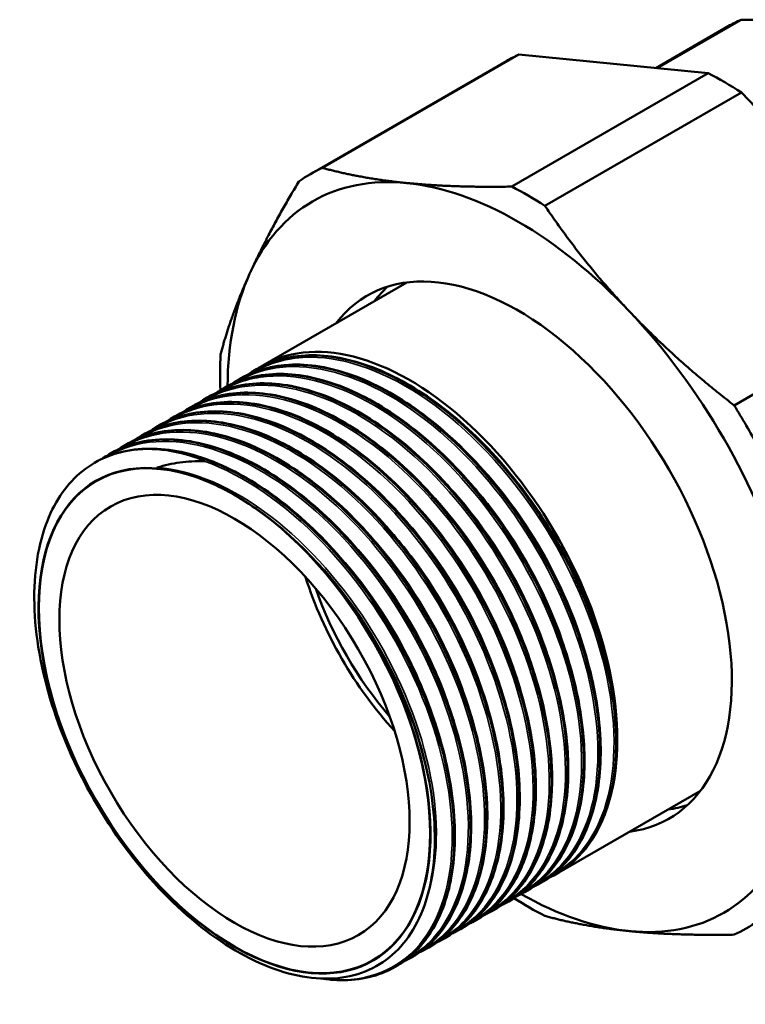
# Model space of a CAD drawing. Header units: millimetres. Extents: x 0 to 835, y -69 to 420.
# Tile 15 of 30: x 161 to 234, y 92 to 192. Entities that reach past the tile are written whole.
import ezdxf

# ---------------------------------------------------------------- set-up
doc = ezdxf.new("R2010")
doc.units = ezdxf.units.MM
doc.layers.add('Видимые тонкие (ГОСТ)', color=7, linetype='Continuous', lineweight=35)
doc.layers.add('Видимый контур (ГОСТ)', color=7, linetype='Continuous', lineweight=50)

msp = doc.modelspace()

# ---------------------------------------------------------------- linework, layer by layer
at = {"layer": 'Видимые тонкие (ГОСТ)'}
for points, knots in [([(184.4476, 155.9456), (186.1266, 156.9498), (188.0866, 157.4739), (190.2291, 157.4702), (193.8548, 157.4639), (197.9906, 155.9465), (201.9984, 153.1594), (206.187, 150.2465), (210.2191, 145.9552), (213.4188, 141.0194), (216.4852, 136.289), (218.7774, 130.9859), (219.944, 125.9454), (221.1075, 120.9184), (221.1476, 116.1704), (220.066, 112.4455), (219.1013, 109.1232), (217.2472, 106.6253), (214.7526, 105.2525)], [65.1783209, 65.1783209, 65.1783209, 65.1783209, 65.5165833, 65.5165833, 65.5165833, 66.0890139, 66.0890139, 66.0890139, 66.6872631, 66.6872631, 66.6872631, 67.2606136, 67.2606136, 67.2606136, 67.8324103, 67.8324103, 67.8324103, 68.342419, 68.342419, 68.342419, 68.342419]), ([(182.8135, 155.0017), (184.2647, 155.8716), (185.9257, 156.3828), (187.7355, 156.4998), (191.3294, 156.7323), (195.4979, 155.408), (199.5796, 152.7444), (203.6179, 150.1091), (207.5567, 146.1732), (210.7842, 141.5606), (214.0085, 136.9523), (216.5115, 131.6852), (217.9077, 126.5911), (219.3027, 121.5015), (219.5883, 116.6028), (218.7273, 112.6677), (217.875, 108.7719), (215.9022, 105.8342), (213.1214, 104.3092)], [58.8951356, 58.8951356, 58.8951356, 58.8951356, 59.1876545, 59.1876545, 59.1876545, 59.7685518, 59.7685518, 59.7685518, 60.3432792, 60.3432792, 60.3432792, 60.9174588, 60.9174588, 60.9174588, 61.4911296, 61.4911296, 61.4911296, 62.0590624, 62.0590624, 62.0590624, 62.0590624]), ([(181.1792, 154.058), (182.544, 154.8768), (184.0942, 155.3784), (185.7804, 155.5313), (189.2969, 155.8503), (193.392, 154.6522), (197.4307, 152.1293), (201.4677, 149.6076), (205.4343, 145.7714), (208.7163, 141.2267), (211.997, 136.6839), (214.5822, 131.4495), (216.0748, 126.348), (217.5669, 121.2485), (217.962, 116.3), (217.2062, 112.2815), (216.4508, 108.2646), (214.5481, 105.1914), (211.8036, 103.5471), (211.6992, 103.4846), (211.5937, 103.4241), (211.4869, 103.3657)], [52.6119503, 52.6119503, 52.6119503, 52.6119503, 52.8871093, 52.8871093, 52.8871093, 53.4609819, 53.4609819, 53.4609819, 54.0346067, 54.0346067, 54.0346067, 54.6079935, 54.6079935, 54.6079935, 55.1811516, 55.1811516, 55.1811516, 55.7540908, 55.7540908, 55.7540908, 55.775881, 55.775881, 55.775881, 55.775881]), ([(179.5446, 153.1151), (180.6712, 153.7927), (181.9247, 154.2533), (183.2784, 154.4771), (186.6858, 155.0404), (190.7161, 154.1012), (194.7484, 151.8106), (198.7801, 149.5203), (202.7998, 145.8871), (206.1882, 141.4821), (209.5761, 137.0778), (212.3212, 131.9175), (214.0032, 126.8104), (215.6849, 121.704), (216.2982, 116.6687), (215.7551, 112.4939), (215.212, 108.3197), (213.515, 105.0205), (210.9362, 103.115), (210.59, 102.8592), (210.2281, 102.6287), (209.8517, 102.4237)], [46.328765, 46.328765, 46.328765, 46.328765, 46.5560672, 46.5560672, 46.5560672, 47.1282101, 47.1282101, 47.1282101, 47.7002663, 47.7002663, 47.7002663, 48.272238, 48.272238, 48.272238, 48.8441277, 48.8441277, 48.8441277, 49.4159376, 49.4159376, 49.4159376, 49.4927003, 49.4927003, 49.4927003, 49.4927003]), ([(176.2752, 151.2291), (177.1659, 151.7658), (178.1363, 152.1662), (179.174, 152.4194), (182.4903, 153.2284), (186.4819, 152.5302), (190.5286, 150.4392), (194.5744, 148.3486), (198.6609, 144.8735), (202.1535, 140.5648), (205.6452, 136.2571), (208.531, 131.1317), (210.3651, 125.9987), (212.1987, 120.8669), (212.9748, 115.746), (212.5791, 111.4449), (212.1836, 107.1448), (210.6185, 103.6797), (208.1375, 101.5981), (207.6521, 101.1909), (207.1319, 100.8369), (206.5811, 100.537)], [33.7623943, 33.7623943, 33.7623943, 33.7623943, 33.9422011, 33.9422011, 33.9422011, 34.5168514, 34.5168514, 34.5168514, 35.0913625, 35.0913625, 35.0913625, 35.6657368, 35.6657368, 35.6657368, 36.2399768, 36.2399768, 36.2399768, 36.8140849, 36.8140849, 36.8140849, 36.9264099, 36.9264099, 36.9264099, 36.9264099]), ([(177.91, 152.1718), (178.9533, 152.7997), (180.1054, 153.2413), (181.3457, 153.4801), (184.7232, 154.1304), (188.7427, 153.275), (192.7826, 151.0523), (196.8217, 148.83), (200.8671, 145.2489), (204.2933, 140.8741), (207.7188, 136.5001), (210.5134, 131.3484), (212.2476, 126.2294), (213.9815, 121.1113), (214.6494, 116.0443), (214.1547, 111.8253), (213.66, 107.607), (212.005, 104.2515), (209.4563, 102.288), (209.0632, 101.9851), (208.6491, 101.7156), (208.216, 101.4797)], [40.0455797, 40.0455797, 40.0455797, 40.0455797, 40.2560987, 40.2560987, 40.2560987, 40.8293509, 40.8293509, 40.8293509, 41.4024905, 41.4024905, 41.4024905, 41.9755198, 41.9755198, 41.9755198, 42.5484411, 42.5484411, 42.5484411, 43.1212569, 43.1212569, 43.1212569, 43.2095952, 43.2095952, 43.2095952, 43.2095952]), ([(174.6395, 150.2875), (175.2563, 150.6594), (175.9115, 150.9655), (176.6014, 151.2017), (179.7701, 152.2864), (183.6595, 151.8929), (187.6709, 150.0871), (191.682, 148.2813), (195.8013, 145.0699), (199.3944, 140.9577), (202.9872, 136.8459), (206.0414, 131.848), (208.0887, 126.7476), (210.1358, 121.6475), (211.1692, 116.4628), (211.0356, 112.006), (210.9019, 107.5494), (209.602, 103.8364), (207.3461, 101.4498), (206.6348, 100.6973), (205.8291, 100.0779), (204.9451, 99.5965)], [27.479209, 27.479209, 27.479209, 27.479209, 27.6037371, 27.6037371, 27.6037371, 28.1756594, 28.1756594, 28.1756594, 28.747541, 28.747541, 28.747541, 29.3193826, 29.3193826, 29.3193826, 29.8911847, 29.8911847, 29.8911847, 30.462948, 30.462948, 30.462948, 30.6432246, 30.6432246, 30.6432246, 30.6432246]), ([(173.0049, 149.3443), (173.5681, 149.6839), (174.1634, 149.9685), (174.7881, 150.195), (177.9326, 151.335), (181.8088, 150.9976), (185.8194, 149.2399), (189.8296, 147.4823), (193.9602, 144.3111), (197.574, 140.2257), (201.1874, 136.1406), (204.2716, 131.1561), (206.3528, 126.0546), (208.4338, 120.9536), (209.5049, 115.7537), (209.4066, 111.2711), (209.3083, 106.7888), (208.0412, 103.0395), (205.811, 100.6128), (205.0755, 99.8125), (204.236, 99.1569), (203.3108, 98.6525)], [21.1960237, 21.1960237, 21.1960237, 21.1960237, 21.3097432, 21.3097432, 21.3097432, 21.882151, 21.882151, 21.882151, 22.4545117, 22.4545117, 22.4545117, 23.026826, 23.026826, 23.026826, 23.5990943, 23.5990943, 23.5990943, 24.1713174, 24.1713174, 24.1713174, 24.3600393, 24.3600393, 24.3600393, 24.3600393]), ([(171.3701, 148.4012), (171.8512, 148.6913), (172.3559, 148.9412), (172.8824, 149.1488), (175.9878, 150.373), (179.8416, 150.1224), (183.8486, 148.4406), (187.8552, 146.7589), (192.0011, 143.6524), (195.6455, 139.6113), (199.2895, 135.5707), (202.4194, 130.6101), (204.5536, 125.5099), (206.6875, 120.4101), (207.8185, 115.1888), (207.7774, 110.6669), (207.7363, 106.1454), (206.5237, 102.3391), (204.337, 99.8477), (203.5635, 98.9666), (202.6692, 98.251), (201.6761, 97.7092)], [14.9128384, 14.9128384, 14.9128384, 14.9128384, 15.0099834, 15.0099834, 15.0099834, 15.5829477, 15.5829477, 15.5829477, 16.1558585, 16.1558585, 16.1558585, 16.7287163, 16.7287163, 16.7287163, 17.3015217, 17.3015217, 17.3015217, 17.8742754, 17.8742754, 17.8742754, 18.076854, 18.076854, 18.076854, 18.076854]), ([(169.7248, 147.4522), (170.0946, 147.6756), (170.4785, 147.8752), (170.8756, 148.0499), (173.9243, 149.3911), (177.7437, 149.2625), (181.7429, 147.6886), (185.7416, 146.1149), (189.9062, 143.102), (193.5914, 139.1266), (197.2764, 135.1517), (200.4692, 130.2286), (202.6776, 125.1335), (204.8857, 120.039), (206.1017, 114.7905), (206.143, 110.215), (206.1843, 105.64), (205.0511, 101.7541), (202.9287, 99.1705), (202.105, 98.1677), (201.1334, 97.3626), (200.0428, 96.7669)], [8.6289584, 8.6289584, 8.6289584, 8.6289584, 8.703672, 8.703672, 8.703672, 9.2772646, 9.2772646, 9.2772646, 9.850797, 9.850797, 9.850797, 10.42427, 10.42427, 10.42427, 10.9976841, 10.9976841, 10.9976841, 11.5710399, 11.5710399, 11.5710399, 11.7935713, 11.7935713, 11.7935713, 11.7935713]), ([(206.0327, 147.7808), (208.3332, 145.5104), (210.4806, 142.8536), (212.3287, 139.9729), (214.9658, 135.8622), (216.9847, 131.3094), (218.1377, 126.9163)], [66.33009126, 66.33009126, 66.33009126, 66.33009126, 66.69638971, 66.69638971, 66.69638971, 67.21909424, 67.21909424, 67.21909424, 67.21909424]), ([(174.7407, 146.335), (178.3271, 146.0755), (182.3606, 144.3342), (186.1994, 141.3963), (190.0377, 138.4588), (193.6671, 134.3363), (196.5109, 129.6975), (199.3545, 125.0592), (201.4023, 119.9224), (202.3325, 115.119), (203.1907, 110.6879), (203.0951, 106.5559), (202.0762, 103.2899)], [2.7360817, 2.7360817, 2.7360817, 2.7360817, 3.318006, 3.318006, 3.318006, 3.89986, 3.89986, 3.89986, 4.4816442, 4.4816442, 4.4816442, 5.0183476, 5.0183476, 5.0183476, 5.0183476]), ([(179.4872, 146.9786), (183.4716, 145.5498), (187.6567, 142.6644), (191.393, 138.7804), (195.1288, 134.8968), (198.4026, 130.0287), (200.7082, 124.9453), (203.0134, 119.8625), (204.3425, 114.5826), (204.4946, 109.9392), (204.6467, 105.2964), (203.6216, 101.3066), (201.5881, 98.6007), (199.5548, 95.8952), (196.5209, 94.483), (192.9702, 94.5904), (192.5395, 94.6034), (192.1014, 94.6388), (191.657, 94.6961)], [2.9643083, 2.9643083, 2.9643083, 2.9643083, 3.538535, 3.538535, 3.538535, 4.1126956, 4.1126956, 4.1126956, 4.6867906, 4.6867906, 4.6867906, 5.2608207, 5.2608207, 5.2608207, 5.8347865, 5.8347865, 5.8347865, 5.9044082, 5.9044082, 5.9044082, 5.9044082]), ([(204.3988, 146.8365), (205.8723, 145.3854), (207.2832, 143.7763), (208.5909, 142.047), (211.822, 137.7743), (214.4121, 132.7835), (215.9553, 127.8768), (216.1556, 127.24), (216.3381, 126.6049), (216.5027, 125.9733)], [60.04690595, 60.04690595, 60.04690595, 60.04690595, 60.28138728, 60.28138728, 60.28138728, 60.86072188, 60.86072188, 60.86072188, 60.93590893, 60.93590893, 60.93590893, 60.93590893]), ([(202.7654, 145.8949), (203.5909, 145.0829), (204.3966, 144.2206), (205.1751, 143.3141), (208.6237, 139.2985), (211.5268, 134.4293), (213.4251, 129.4952), (213.9989, 128.0037), (214.4803, 126.508), (214.8655, 125.0303)], [53.76372065, 53.76372065, 53.76372065, 53.76372065, 53.89506499, 53.89506499, 53.89506499, 54.47685428, 54.47685428, 54.47685428, 54.65272362, 54.65272362, 54.65272362, 54.65272362]), ([(201.1316, 144.9541), (201.2376, 144.8497), (201.3432, 144.7444), (201.4485, 144.6383), (205.0679, 140.9916), (208.2643, 136.3651), (210.5343, 131.5036), (211.6794, 129.0515), (212.5866, 126.5441), (213.2297, 124.0865)], [47.48053534, 47.48053534, 47.48053534, 47.48053534, 47.49740114, 47.49740114, 47.49740114, 48.07712175, 48.07712175, 48.07712175, 48.36953832, 48.36953832, 48.36953832, 48.36953832]), ([(182.4786, 143.5936), (186.3652, 141.4207), (190.2479, 137.9246), (193.5078, 133.6744), (196.7673, 129.4248), (199.3922, 124.4376), (200.9668, 119.5224), (201.6831, 117.2866), (202.1809, 115.0695), (202.453, 112.945)], [3.1387315, 3.1387315, 3.1387315, 3.1387315, 3.7212776, 3.7212776, 3.7212776, 4.303753, 4.303753, 4.303753, 4.5687159, 4.5687159, 4.5687159, 4.5687159]), ([(199.4965, 144.0095), (202.6178, 140.9273), (205.4504, 137.1218), (207.6538, 133.0381), (209.3905, 129.8193), (210.732, 126.4358), (211.5966, 123.1422)], [41.19735003, 41.19735003, 41.19735003, 41.19735003, 41.69449678, 41.69449678, 41.69449678, 42.08635301, 42.08635301, 42.08635301, 42.08635301]), ([(197.8608, 143.0631), (200.2664, 140.6883), (202.5044, 137.8904), (204.4087, 134.8577), (206.9237, 130.8522), (208.8487, 126.4503), (209.9653, 122.1982)], [34.91416472, 34.91416472, 34.91416472, 34.91416472, 35.29723988, 35.29723988, 35.29723988, 35.8031677, 35.8031677, 35.8031677, 35.8031677]), ([(196.2268, 142.1184), (197.6779, 140.6895), (199.0682, 139.1073), (200.359, 137.4078), (203.5979, 133.1436), (206.1991, 128.1566), (207.7549, 123.2485), (207.9663, 122.5816), (208.1583, 121.9165), (208.3307, 121.2551)], [28.63097942, 28.63097942, 28.63097942, 28.63097942, 28.86188622, 28.86188622, 28.86188622, 29.44126056, 29.44126056, 29.44126056, 29.51998239, 29.51998239, 29.51998239, 29.51998239]), ([(194.5933, 141.1767), (195.4606, 140.3234), (196.306, 139.4149), (197.1211, 138.458), (200.5463, 134.4366), (203.4232, 129.5752), (205.2993, 124.6565), (205.8529, 123.2049), (206.3188, 121.75), (206.6936, 120.3122)], [22.34779411, 22.34779411, 22.34779411, 22.34779411, 22.48578605, 22.48578605, 22.48578605, 23.06566861, 23.06566861, 23.06566861, 23.23679709, 23.23679709, 23.23679709, 23.23679709]), ([(192.9595, 140.2357), (193.2049, 139.9941), (193.4485, 139.748), (193.6901, 139.4975), (197.2822, 135.7734), (200.4267, 131.0917), (202.6273, 126.2078), (203.649, 123.9404), (204.4655, 121.6334), (205.0576, 119.3685)], [16.0646088, 16.0646088, 16.0646088, 16.0646088, 16.10365264, 16.10365264, 16.10365264, 16.68411733, 16.68411733, 16.68411733, 16.95361178, 16.95361178, 16.95361178, 16.95361178]), ([(191.3638, 139.2531), (194.5779, 136.0711), (197.4823, 132.121), (199.7085, 127.8947), (201.3375, 124.8021), (202.5994, 121.5692), (203.4257, 118.4185)], [9.78350137, 9.78350137, 9.78350137, 9.78350137, 10.29578977, 10.29578977, 10.29578977, 10.67065349, 10.67065349, 10.67065349, 10.67065349])]:
    msp.add_open_spline(points, degree=3, knots=knots, dxfattribs=at)
at = {"layer": 'Видимый контур (ГОСТ)'}
for p, q in [((233.672, 191.5681), (225.2053, 186.6799)), ((232.3736, 190.92), (225.0552, 186.6947)), ((191.4127, 176.608), (211.2517, 188.0621)), ((230.3539, 186.1699), (211.2517, 188.0621)), ((190.1936, 175.9782), (210.0326, 187.4323)), ((210.5149, 174.7158), (230.3539, 186.1699)), ((213.8723, 172.7774), (233.7114, 184.2315)), ((252.8136, 164.0663), (233.7114, 184.2315)), ((185.3878, 156.6336), (199.9232, 165.0256)), ((232.9745, 152.6123), (252.8136, 164.0663)), ((184.6747, 156.2219), (184.661, 156.214)), ((183.0403, 155.2783), (183.0266, 155.2704)), ((181.4059, 154.3347), (181.3922, 154.3267)), ((179.7715, 153.391), (179.7578, 153.3831)), ((178.1371, 152.4474), (178.1234, 152.4395)), ((176.5027, 151.5038), (176.489, 151.4959)), ((174.8683, 150.5602), (174.8546, 150.5522)), ((173.2339, 149.6165), (173.2202, 149.6086)), ((171.5995, 148.6729), (171.5858, 148.665)), ((169.9651, 147.7293), (169.9514, 147.7214)), ((215.0378, 105.2783), (229.5732, 113.6703)), ((213.5075, 104.3948), (213.4938, 104.3869)), ((210.2387, 102.5076), (210.225, 102.4996)), ((211.8731, 103.4512), (211.8594, 103.4432)), ((208.6043, 101.5639), (208.5906, 101.556)), ((206.9699, 100.6203), (206.9562, 100.6124)), ((205.3355, 99.6767), (205.3218, 99.6687)), ((203.7011, 98.7331), (203.6874, 98.7251)), ((202.0667, 97.7894), (202.053, 97.7815)), ((200.4323, 96.8458), (200.4186, 96.8379)), ((198.7979, 95.9022), (198.7842, 95.8942))]:
    msp.add_line(p, q, dxfattribs=at)
for centre, major_axis, start_param, end_param in [((250.2986, 159.873), (-17.925, 31.047), 6.2131438, 6.2831853), ((232.0326, 149.3271), (-22, 38.1051), 6.229203, 6.2831853), ((232.0326, 149.3271), (-22, 38.1051), 5.4438049, 5.5517694), ((212.1936, 137.8731), (-22, 38.1051), 6.229203, 6.3371676), ((211.173, 137.2838), (-20.75, 35.9401), 5.8904862, 6.6758844), ((211.173, 137.2838), (-20.75, 35.9401), 5.1050881, 5.8904862), ((212.1936, 137.8731), (22, -38.1051), 2.3022122, 2.4101768), ((211.173, 137.2838), (15.25, -26.4138), 6.0465452, 9.6614181), ((211.173, 137.2838), (20.75, -35.9401), 3.5342917, 3.9169319), ((215.0621, 139.5292), (-15.25, 26.4138), 0.1278591, 0.2366401), ((211.173, 137.2838), (-20.75, 35.9401), 4.3196899, 5.1050881), ((200.2128, 130.956), (-14.825, 25.6777), 3.0895038, 6.3070287), ((212.1936, 137.8731), (-22, 38.1051), 0.7314159, 0.8315287), ((212.1936, 137.8731), (22, -38.1051), 1.5168141, 1.6247786), ((182.5352, 120.7498), (-13.989, 24.2297), 5.8419763, 11.4425055), ((183.2177, 121.1438), (-14.825, 25.6777), 5.9919015, 6.0446908), ((205.8697, 134.222), (-12.5, 21.6506), 1.203721, 1.9378717), ((205.8697, 134.222), (-12, 20.7846), 1.2545128, 1.8870798), ((215.0621, 139.5292), (15.25, -26.4138), 6.0465452, 6.1553262), ((200.2128, 130.956), (14.825, -25.6777), 0.3474528, 0.400242), ((211.173, 137.2838), (20.75, -35.9401), 5.8904862, 6.6758844), ((212.1936, 137.8731), (-22, 38.1051), 2.3096487, 2.4101768), ((211.173, 137.2838), (20.75, -35.9401), 5.5078811, 5.8904862), ((212.1936, 137.8731), (22, -38.1051), 6.229203, 6.3371676)]:
    msp.add_ellipse(centre, major_axis=major_axis, ratio=0.5773503, start_param=start_param, end_param=end_param, dxfattribs=at)
for major_axis in [(-13.9689, 24.1949), (13.9689, -24.1949), (-12.5, 21.6506)]:
    msp.add_ellipse((182.5352, 120.7498), major_axis=major_axis, ratio=0.5773503, dxfattribs=at)
for points, weights in [([(241.8535, 191.2685), (238.2387, 191.6266), (233.672, 191.5681)], [1, 1.02703969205, 1.02687352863]), ([(191.4127, 176.608), (195.3073, 175.5319), (199.9432, 175.0727)], [1.01475039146, 1.02240655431, 1]), ([(184.0618, 165.9035), (185.9821, 170.148), (189.0386, 175.2374)], [1, 1.02240655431, 1.01475039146]), ([(199.9432, 175.0727), (204.5791, 174.6134), (210.5149, 174.7158)], [1, 1.02240655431, 1.01475039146]), ([(213.8723, 172.7774), (217.7669, 166.9994), (222.4028, 162.1056)], [1.01475039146, 1.02240655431, 1]), ([(181.1262, 157.7482), (182.1416, 161.6591), (184.0618, 165.9035)], [1.01475039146, 1.02240655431, 1]), ([(222.4028, 162.1056), (227.0387, 157.2117), (232.9745, 152.6123)], [1, 1.02240655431, 1.01475039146]), ([(222.4028, 99.495), (217.7669, 99.9542), (213.8723, 101.0303)], [1, 1.02240655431, 1.01475039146]), ([(232.9745, 99.1381), (227.0387, 99.0358), (222.4028, 99.495)], [1.01475039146, 1.02240655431, 1])]:
    msp.add_rational_spline(points, weights, degree=2, dxfattribs=at)
for points, knots in [([(184.2387, 155.9561), (186.9092, 157.6713), (190.3496, 158.095), (194.079, 157.1618), (198.0013, 156.1803), (202.2297, 153.7011), (206.1071, 150.1186), (209.9705, 146.5491), (213.4719, 141.8971), (216.0721, 136.8938), (218.6814, 131.8731), (220.3739, 126.5166), (220.8915, 121.671), (221.3912, 116.9921), (220.7958, 112.8042), (219.1999, 109.7272)], [65.1596467, 65.1596467, 65.1596467, 65.1596467, 65.7059411, 65.7059411, 65.7059411, 66.2804974, 66.2804974, 66.2804974, 66.8529907, 66.8529907, 66.8529907, 67.4274736, 67.4274736, 67.4274736, 67.9821874, 67.9821874, 67.9821874, 67.9821874]), ([(219.6426, 110.6427), (221.099, 114.0344), (221.4589, 118.5636), (220.658, 123.5157), (219.8572, 128.4672), (217.8986, 133.8238), (215.0814, 138.7413), (212.2645, 143.6582), (208.599, 148.1186), (204.6516, 151.4188), (200.7047, 154.7187), (196.4898, 156.8469), (192.6595, 157.4654), (189.6727, 157.9478), (186.9278, 157.5107), (184.6764, 156.2184)], [-74.2125835, -74.2125835, -74.2125835, -74.2125835, -73.6389433, -73.6389433, -73.6389433, -73.0653689, -73.0653689, -73.0653689, -72.4918597, -72.4918597, -72.4918597, -71.9184151, -71.9184151, -71.9184151, -71.4712329, -71.4712329, -71.4712329, -71.4712329]), ([(185.1091, 156.4589), (186.785, 157.3214), (188.7364, 157.7337), (192.8547, 157.6038), (195.0694, 157.0745), (199.5426, 155.1627), (201.8575, 153.7474), (206.2852, 150.2195), (208.4529, 148.0617), (212.3701, 143.2887), (214.1688, 140.6146), (217.1811, 135.0923), (218.4327, 132.1756), (220.2434, 126.4656), (220.8249, 123.6015), (221.0872, 120.3588), (221.1173, 119.783), (221.1303, 119.2171)], [0, 0, 0, 0, 0.9486503, 0.9486503, 1.8842065, 1.8842065, 2.8292573, 2.8292573, 3.7756726, 3.7756726, 4.721035, 4.721035, 5.6657433, 5.6657433, 6.610598, 6.610598, 6.8178857, 6.8178857, 6.8178857, 6.8178857]), ([(182.6045, 155.012), (185.1909, 156.671), (188.4964, 157.1252), (192.0898, 156.3031), (195.9895, 155.4109), (200.2145, 153.0187), (204.1094, 149.5066), (208.0006, 145.9978), (211.5486, 141.3838), (214.2052, 136.3923), (216.8594, 131.4051), (218.6146, 126.0587), (219.2039, 121.1942), (219.7926, 116.3335), (219.2155, 111.9712), (217.5704, 108.793), (216.4916, 106.709), (214.9561, 105.1389), (213.0854, 104.1717)], [58.8764614, 58.8764614, 58.8764614, 58.8764614, 59.4053906, 59.4053906, 59.4053906, 59.9794185, 59.9794185, 59.9794185, 60.552909, 60.552909, 60.552909, 61.1259008, 61.1259008, 61.1259008, 61.698432, 61.698432, 61.698432, 62.0738764, 62.0738764, 62.0738764, 62.0738764]), ([(213.5048, 104.3989), (215.5579, 105.5911), (217.1695, 107.5479), (218.1806, 110.1185), (219.5483, 113.5957), (219.8123, 118.1838), (218.9235, 123.1604), (218.0348, 128.1365), (215.9965, 133.4835), (213.1197, 138.3606), (210.2432, 143.2372), (206.5383, 147.6266), (202.5766, 150.8379), (198.6154, 154.049), (194.4112, 156.0708), (190.6136, 156.5828), (187.7854, 156.9641), (185.19, 156.5069), (183.0424, 155.274)], [-68.3296402, -68.3296402, -68.3296402, -68.3296402, -67.9060612, -67.9060612, -67.9060612, -67.3331117, -67.3331117, -67.3331117, -66.7602215, -66.7602215, -66.7602215, -66.1873899, -66.1873899, -66.1873899, -65.6146163, -65.6146163, -65.6146163, -65.1880476, -65.1880476, -65.1880476, -65.1880476]), ([(183.4747, 155.5153), (185.1506, 156.3778), (187.102, 156.7901), (191.2203, 156.6601), (193.435, 156.1308), (197.9082, 154.219), (200.223, 152.8038), (204.6508, 149.2759), (206.8185, 147.1181), (210.7357, 142.3451), (212.5344, 139.671), (215.5467, 134.1487), (216.7983, 131.2319), (218.609, 125.522), (219.1905, 122.6579), (219.4295, 119.7036), (219.449, 119.4106), (219.4716, 118.9746), (219.4781, 118.8297), (219.4996, 118.2525), (219.5058, 117.8246), (219.4912, 116.1336), (219.3901, 114.9137), (218.8169, 111.4408), (218.0558, 109.3728), (216.1371, 106.4517), (215.0965, 105.4044), (213.9013, 104.635)], [0, 0, 0, 0, 0.9486503, 0.9486503, 1.8842065, 1.8842065, 2.8292573, 2.8292573, 3.7756726, 3.7756726, 4.721035, 4.721035, 5.6657433, 5.6657433, 6.610598, 6.610598, 6.7153955, 6.7153955, 6.7678284, 6.7678284, 6.9251761, 6.9251761, 7.3985585, 7.3985585, 8.3577977, 8.3577977, 9.0978094, 9.0978094, 9.0978094, 9.0978094]), ([(180.9702, 154.0681), (183.4986, 155.689), (186.7125, 156.162), (190.2123, 155.4133), (194.0914, 154.5835), (198.308, 152.256), (202.2104, 148.7995), (206.1111, 145.3443), (209.6842, 140.7734), (212.3789, 135.8058), (215.0724, 130.8402), (216.8788, 125.4958), (217.5237, 120.612), (218.1683, 115.7301), (217.6502, 111.3257), (216.0579, 108.0909), (214.9734, 105.8877), (213.3933, 104.2323), (211.4512, 103.2276)], [52.5932761, 52.5932761, 52.5932761, 52.5932761, 53.1102607, 53.1102607, 53.1102607, 53.683258, 53.683258, 53.683258, 54.2560202, 54.2560202, 54.2560202, 54.8285567, 54.8285567, 54.8285567, 55.400877, 55.400877, 55.400877, 55.7906911, 55.7906911, 55.7906911, 55.7906911]), ([(211.8708, 103.4546), (214.0018, 104.6923), (215.6558, 106.7557), (216.659, 109.4706), (217.9648, 113.0047), (218.1629, 117.6304), (217.2146, 122.621), (216.2664, 127.6112), (214.1752, 132.9486), (211.2597, 137.7958), (208.3444, 142.6425), (204.615, 146.9818), (200.6458, 150.132), (196.677, 153.282), (192.4821, 155.232), (188.7081, 155.6733), (185.9845, 155.9917), (183.487, 155.5236), (181.4083, 154.3299)], [-62.0464549, -62.0464549, -62.0464549, -62.0464549, -61.6067753, -61.6067753, -61.6067753, -61.0344444, -61.0344444, -61.0344444, -60.4621662, -60.4621662, -60.4621662, -59.88994, -59.88994, -59.88994, -59.3177654, -59.3177654, -59.3177654, -58.9048623, -58.9048623, -58.9048623, -58.9048623]), ([(181.8403, 154.5716), (183.5162, 155.4341), (185.4676, 155.8465), (189.5859, 155.7165), (191.8006, 155.1872), (196.2738, 153.2754), (198.5886, 151.8602), (203.0163, 148.3323), (205.1841, 146.1745), (209.1013, 141.4015), (210.9, 138.7274), (213.9123, 133.2051), (215.1639, 130.2883), (216.9745, 124.5784), (217.5561, 121.7143), (217.7953, 118.7566), (217.815, 118.4603), (217.8758, 117.2834), (217.881, 116.42), (217.7389, 113.0573), (217.2524, 110.7384), (215.6039, 106.9059), (214.4318, 105.3309), (212.7583, 104.0239), (212.5161, 103.8518), (212.2669, 103.6914)], [0, 0, 0, 0, 0.9486503, 0.9486503, 1.8842065, 1.8842065, 2.8292573, 2.8292573, 3.7756726, 3.7756726, 4.721035, 4.721035, 5.6657433, 5.6657433, 6.610598, 6.610598, 6.7165965, 6.7165965, 7.0349988, 7.0349988, 7.9964987, 7.9964987, 8.9417433, 8.9417433, 9.0960124, 9.0960124, 9.0960124, 9.0960124]), ([(179.3364, 153.1233), (181.6871, 154.6285), (184.6264, 155.1498), (187.8413, 154.6103), (191.6649, 153.9688), (195.8649, 151.8292), (199.7955, 148.529), (203.7255, 145.2294), (207.3724, 140.7813), (210.1765, 135.8813), (212.9802, 130.9821), (214.9317, 125.6483), (215.735, 120.7144), (216.5382, 115.7811), (216.1909, 111.2649), (214.7549, 107.8726), (213.6701, 105.3099), (211.966, 103.3969), (209.817, 102.2836)], [46.3100908, 46.3100908, 46.3100908, 46.3100908, 46.7905973, 46.7905973, 46.7905973, 47.3620661, 47.3620661, 47.3620661, 47.9334512, 47.9334512, 47.9334512, 48.5047551, 48.5047551, 48.5047551, 49.0759801, 49.0759801, 49.0759801, 49.5075058, 49.5075058, 49.5075058, 49.5075058]), ([(210.2366, 102.5106), (212.4144, 103.7755), (214.0931, 105.904), (215.0897, 108.7068), (216.3579, 112.2733), (216.5169, 116.9192), (215.5341, 121.9159), (214.5513, 126.9122), (212.4303, 132.2417), (209.4938, 137.0695), (206.5575, 141.897), (202.8159, 146.2058), (198.8441, 149.3204), (194.8727, 152.4347), (190.6849, 154.344), (186.9254, 154.7463), (184.2592, 155.0316), (181.8149, 154.5582), (179.774, 153.3861)], [-55.7632696, -55.7632696, -55.7632696, -55.7632696, -55.3139353, -55.3139353, -55.3139353, -54.7421514, -54.7421514, -54.7421514, -54.1704138, -54.1704138, -54.1704138, -53.5987218, -53.5987218, -53.5987218, -53.0270749, -53.0270749, -53.0270749, -52.6216769, -52.6216769, -52.6216769, -52.6216769]), ([(180.2059, 153.628), (181.8818, 154.4905), (183.8332, 154.9029), (187.9515, 154.7729), (190.1662, 154.2436), (194.6394, 152.3318), (196.9542, 150.9166), (201.3819, 147.3886), (203.5497, 145.2309), (207.4669, 140.4579), (209.2655, 137.7837), (212.2779, 132.2614), (213.5295, 129.3447), (215.3401, 123.6347), (215.9217, 120.7706), (216.1612, 117.8096), (216.181, 117.51), (216.2421, 116.32), (216.2466, 115.4471), (216.0991, 112.0782), (215.609, 109.7623), (213.9537, 105.937), (212.7784, 104.366), (211.1089, 103.0696), (210.874, 102.9032), (210.6325, 102.7478)], [0, 0, 0, 0, 0.9486503, 0.9486503, 1.8842065, 1.8842065, 2.8292573, 2.8292573, 3.7756726, 3.7756726, 4.721035, 4.721035, 5.6657433, 5.6657433, 6.610598, 6.610598, 6.7177975, 6.7177975, 7.0398168, 7.0398168, 8.0012753, 8.0012753, 8.946504, 8.946504, 9.0960086, 9.0960086, 9.0960086, 9.0960086]), ([(177.7022, 152.1793), (180.0082, 153.6556), (182.8798, 154.187), (186.0234, 153.6964), (189.842, 153.1006), (194.0487, 150.9991), (197.9942, 147.7248), (201.9389, 144.4511), (205.6087, 140.0166), (208.4382, 135.1185), (211.2672, 130.2212), (213.2465, 124.8777), (214.0748, 119.9266), (214.903, 114.9765), (214.578, 110.4361), (213.1581, 107.0186), (212.0749, 104.4114), (210.3575, 102.4647), (208.1833, 101.3387)], [40.0269055, 40.0269055, 40.0269055, 40.0269055, 40.498256, 40.498256, 40.498256, 41.0707986, 41.0707986, 41.0707986, 41.6432318, 41.6432318, 41.6432318, 42.215558, 42.215558, 42.215558, 42.7877795, 42.7877795, 42.7877795, 43.2243205, 43.2243205, 43.2243205, 43.2243205]), ([(208.6023, 101.5668), (210.7994, 102.8429), (212.4882, 104.9986), (213.4817, 107.838), (214.7338, 111.4163), (214.877, 116.0679), (213.8814, 121.0645), (212.8858, 126.0607), (210.7549, 131.3844), (207.8124, 136.203), (204.8701, 141.0212), (201.1264, 145.3174), (197.1559, 148.4189), (192.9817, 151.6796), (188.5725, 153.6033), (184.6737, 153.8557), (182.2463, 154.0129), (180.0228, 153.5223), (178.1409, 152.4403)], [-49.4800843, -49.4800843, -49.4800843, -49.4800843, -49.0267587, -49.0267587, -49.0267587, -48.4554511, -48.4554511, -48.4554511, -47.8841834, -47.8841834, -47.8841834, -47.312955, -47.312955, -47.312955, -46.7124068, -46.7124068, -46.7124068, -46.3384916, -46.3384916, -46.3384916, -46.3384916]), ([(178.5715, 152.6844), (180.2474, 153.5469), (182.1988, 153.9592), (186.3171, 153.8293), (188.5318, 153.3), (193.005, 151.3882), (195.3198, 149.9729), (199.7475, 146.445), (201.9153, 144.2872), (205.8325, 139.5142), (207.6311, 136.8401), (210.6435, 131.3178), (211.8951, 128.4011), (213.7057, 122.6911), (214.2873, 119.827), (214.5271, 116.8626), (214.5471, 116.5596), (214.6084, 115.3565), (214.6121, 114.4742), (214.4593, 111.099), (213.9655, 108.7864), (212.3034, 104.9681), (211.1249, 103.4012), (209.4596, 102.1154), (209.2319, 101.9546), (208.9981, 101.8041)], [0, 0, 0, 0, 0.9486503, 0.9486503, 1.8842065, 1.8842065, 2.8292573, 2.8292573, 3.7756726, 3.7756726, 4.721035, 4.721035, 5.6657433, 5.6657433, 6.610598, 6.610598, 6.7189985, 6.7189985, 7.0446352, 7.0446352, 8.0060517, 8.0060517, 8.9512643, 8.9512643, 9.0960046, 9.0960046, 9.0960046, 9.0960046]), ([(176.0683, 151.2347), (178.2635, 152.6398), (180.9693, 153.1924), (183.937, 152.8167), (187.7331, 152.3362), (191.9444, 150.3387), (195.9179, 147.1422), (199.8904, 143.9465), (203.6112, 139.5639), (206.5044, 134.6863), (209.3969, 129.8099), (211.4522, 124.4561), (212.3557, 119.4691), (213.2591, 114.4831), (213.0082, 109.8814), (211.6502, 106.3897), (210.5754, 103.626), (208.81, 101.5654), (206.5493, 100.3945)], [33.7437202, 33.7437202, 33.7437202, 33.7437202, 34.192386, 34.192386, 34.192386, 34.7662895, 34.7662895, 34.7662895, 35.3400572, 35.3400572, 35.3400572, 35.9136916, 35.9136916, 35.9136916, 36.4871951, 36.4871951, 36.4871951, 36.9411352, 36.9411352, 36.9411352, 36.9411352]), ([(206.9695, 100.6208), (209.5359, 102.1082), (211.3975, 104.811), (212.2888, 108.3748), (213.2553, 112.2394), (213.0771, 117.1026), (211.7743, 122.1967), (210.4718, 127.2897), (208.0498, 132.5951), (204.8804, 137.2764), (201.7117, 141.9567), (197.807, 145.9963), (193.7707, 148.7574), (189.7354, 151.5179), (185.5827, 152.9906), (181.9557, 152.9402), (179.9473, 152.9123), (178.104, 152.4175), (176.5067, 151.4967)], [-43.196899, -43.196899, -43.196899, -43.196899, -42.6676757, -42.6676757, -42.6676757, -42.0937723, -42.0937723, -42.0937723, -41.5200045, -41.5200045, -41.5200045, -40.9463701, -40.9463701, -40.9463701, -40.3728667, -40.3728667, -40.3728667, -40.0553063, -40.0553063, -40.0553063, -40.0553063]), ([(176.9371, 151.7408), (178.613, 152.6032), (180.5643, 153.0156), (184.6827, 152.8856), (186.8973, 152.3563), (191.3706, 150.4445), (193.6854, 149.0293), (198.1131, 145.5014), (200.2809, 143.3436), (204.1981, 138.5706), (205.9967, 135.8965), (209.0091, 130.3742), (210.2607, 127.4574), (212.0713, 121.7475), (212.6529, 118.8834), (213.0833, 113.5621), (212.9369, 111.0391), (211.9401, 106.6446), (211.0762, 104.7181), (209.1779, 102.2689), (208.3206, 101.4765), (207.3637, 100.8605)], [0, 0, 0, 0, 0.9486503, 0.9486503, 1.8842065, 1.8842065, 2.8292573, 2.8292573, 3.7756726, 3.7756726, 4.721035, 4.721035, 5.6657433, 5.6657433, 6.610598, 6.610598, 7.5563711, 7.5563711, 8.5029504, 8.5029504, 9.0954151, 9.0954151, 9.0954151, 9.0954151]), ([(203.7011, 98.7331), (206.4241, 100.3069), (208.3469, 103.2572), (209.1705, 107.1397), (210.0094, 111.0942), (209.7049, 116.0018), (208.2966, 121.0941), (206.8886, 126.1857), (204.3819, 131.4441), (201.159, 136.0465), (197.9365, 140.6482), (194.0091, 144.5779), (189.9801, 147.2197), (185.9516, 149.8612), (181.8354, 151.206), (178.264, 151.0403), (176.4187, 150.9546), (174.7226, 150.4652), (173.2386, 149.6084)], [-30.6305284, -30.6305284, -30.6305284, -30.6305284, -30.0694645, -30.0694645, -30.0694645, -29.4979957, -29.4979957, -29.4979957, -28.9266105, -28.9266105, -28.9266105, -28.3553066, -28.3553066, -28.3553066, -27.7840816, -27.7840816, -27.7840816, -27.4889357, -27.4889357, -27.4889357, -27.4889357]), ([(174.4354, 150.2887), (176.2586, 151.4575), (178.4313, 152.0434), (180.8195, 151.986), (184.4796, 151.898), (188.6331, 150.2995), (192.6414, 147.4436), (196.6494, 144.5879), (200.4985, 140.485), (203.5976, 135.7777), (206.6965, 131.0707), (209.0347, 125.7759), (210.2565, 120.7213), (211.5409, 115.4072), (211.5831, 110.3805), (210.3848, 106.5064), (209.3665, 103.2144), (207.4571, 100.7656), (204.9157, 99.4495)], [27.4605349, 27.4605349, 27.4605349, 27.4605349, 27.8333031, 27.8333031, 27.8333031, 28.4046106, 28.4046106, 28.4046106, 28.9758783, 28.9758783, 28.9758783, 29.5471068, 29.5471068, 29.5471068, 30.1476549, 30.1476549, 30.1476549, 30.6579499, 30.6579499, 30.6579499, 30.6579499]), ([(205.3354, 99.6768), (208.0133, 101.226), (209.9192, 104.104), (210.7638, 107.894), (211.6399, 111.8257), (211.3706, 116.7249), (209.9902, 121.8218), (208.61, 126.9177), (206.1238, 132.1932), (202.9121, 136.8198), (199.701, 141.4456), (195.7759, 145.4064), (191.7416, 148.0795), (187.7081, 150.7522), (183.5796, 152.128), (179.9926, 151.9879), (178.111, 151.9144), (176.3819, 151.4239), (174.8724, 150.5531)], [-36.9137137, -36.9137137, -36.9137137, -36.9137137, -36.3618058, -36.3618058, -36.3618058, -35.7892632, -35.7892632, -35.7892632, -35.21683, -35.21683, -35.21683, -34.6445038, -34.6445038, -34.6445038, -34.0722822, -34.0722822, -34.0722822, -33.772121, -33.772121, -33.772121, -33.772121]), ([(175.3027, 150.7971), (176.9786, 151.6596), (178.9299, 152.072), (183.0482, 151.942), (185.2629, 151.4127), (189.7362, 149.5009), (192.051, 148.0857), (196.4787, 144.5578), (198.6465, 142.4), (202.5637, 137.627), (204.3623, 134.9529), (207.3747, 129.4306), (208.6263, 126.5138), (210.4369, 120.8039), (211.0185, 117.9398), (211.4489, 112.6185), (211.3025, 110.0955), (210.3057, 105.7009), (209.4418, 103.7745), (207.5435, 101.3253), (206.6862, 100.5328), (205.7293, 99.9169)], [0, 0, 0, 0, 0.9486503, 0.9486503, 1.8842065, 1.8842065, 2.8292573, 2.8292573, 3.7756726, 3.7756726, 4.721035, 4.721035, 5.6657433, 5.6657433, 6.610598, 6.610598, 7.5563711, 7.5563711, 8.5029504, 8.5029504, 9.0954151, 9.0954151, 9.0954151, 9.0954151]), ([(202.0666, 97.7896), (202.1846, 97.8576), (202.3012, 97.9282), (202.4162, 98.0013), (205.1296, 99.7269), (206.9847, 102.8807), (207.6831, 106.9646), (208.3813, 111.0467), (207.9212, 116.0435), (206.3671, 121.1686), (204.8136, 126.2916), (202.1724, 131.5246), (198.8485, 136.045), (195.5259, 140.5637), (191.5328, 144.3544), (187.4852, 146.8203), (183.4391, 149.2854), (179.3527, 150.4179), (175.856, 150.0368), (174.3077, 149.868), (172.8773, 149.4027), (171.6036, 148.666)], [-24.3473431, -24.3473431, -24.3473431, -24.3473431, -24.3230432, -24.3230432, -24.3230432, -23.7498011, -23.7498011, -23.7498011, -23.1768037, -23.1768037, -23.1768037, -22.6040416, -22.6040416, -22.6040416, -22.0315051, -22.0315051, -22.0315051, -21.4591847, -21.4591847, -21.4591847, -21.2057504, -21.2057504, -21.2057504, -21.2057504]), ([(172.8011, 149.3449), (174.6047, 150.5014), (176.7502, 151.0875), (179.1084, 151.044), (182.7648, 150.9766), (186.9195, 149.3958), (190.933, 146.5525), (194.9461, 143.7095), (198.8041, 139.6143), (201.9136, 134.9093), (205.0228, 130.2047), (207.3729, 124.9071), (208.6054, 119.8462), (209.8379, 114.7857), (209.9489, 109.9797), (208.9289, 106.1812), (207.9621, 102.5812), (205.9828, 99.8983), (203.2823, 98.5045)], [21.1773496, 21.1773496, 21.1773496, 21.1773496, 21.5461265, 21.5461265, 21.5461265, 22.1179103, 22.1179103, 22.1179103, 22.6896479, 22.6896479, 22.6896479, 23.2613399, 23.2613399, 23.2613399, 23.8329869, 23.8329869, 23.8329869, 24.3747646, 24.3747646, 24.3747646, 24.3747646]), ([(173.6683, 149.8535), (175.3442, 150.716), (177.2955, 151.1284), (181.4138, 150.9984), (183.6285, 150.4691), (188.1018, 148.5573), (190.4166, 147.1421), (194.8443, 143.6141), (197.0121, 141.4564), (200.9293, 136.6834), (202.7279, 134.0092), (205.7403, 128.4869), (206.9918, 125.5702), (208.8025, 119.8602), (209.3841, 116.9961), (209.8145, 111.6749), (209.6681, 109.1519), (208.6713, 104.7573), (207.8074, 102.8308), (205.9091, 100.3817), (205.0518, 99.5892), (204.0949, 98.9733)], [0, 0, 0, 0, 0.9486503, 0.9486503, 1.8842065, 1.8842065, 2.8292573, 2.8292573, 3.7756726, 3.7756726, 4.721035, 4.721035, 5.6657433, 5.6657433, 6.610598, 6.610598, 7.5563711, 7.5563711, 8.5029504, 8.5029504, 9.0954151, 9.0954151, 9.0954151, 9.0954151]), ([(169.5327, 147.457), (171.2099, 148.5336), (173.1824, 149.1177), (175.3486, 149.1569), (178.9668, 149.2224), (183.1127, 147.7679), (187.1456, 145.0253), (191.1781, 142.283), (195.0835, 138.2627), (198.2587, 133.5976), (201.4336, 128.9331), (203.8674, 123.6406), (205.1874, 118.5521), (206.5073, 113.4642), (206.709, 108.5985), (205.7689, 104.72), (204.8448, 100.9081), (202.8211, 98.0633), (200.0136, 96.617)], [8.610979, 8.610979, 8.610979, 8.610979, 8.9540006, 8.9540006, 8.9540006, 9.52695, 9.52695, 9.52695, 10.0998402, 10.0998402, 10.0998402, 10.6726719, 10.6726719, 10.6726719, 11.2454455, 11.2454455, 11.2454455, 11.8083939, 11.8083939, 11.8083939, 11.8083939]), ([(200.4321, 96.8462), (200.6016, 96.9437), (200.768, 97.0466), (200.9312, 97.1547), (203.6201, 98.9358), (205.438, 102.1466), (206.0909, 106.2774), (206.7432, 110.4041), (206.2305, 115.4341), (204.6255, 120.5733), (203.022, 125.7076), (200.3338, 130.9325), (196.9744, 135.4247), (193.6179, 139.9129), (189.6031, 143.6537), (185.5504, 146.0573), (181.5009, 148.4589), (177.4278, 149.517), (173.9594, 149.0617), (172.5111, 148.8716), (171.1704, 148.4179), (169.9691, 147.7226)], [-18.0641578, -18.0641578, -18.0641578, -18.0641578, -18.0292755, -18.0292755, -18.0292755, -17.4546712, -17.4546712, -17.4546712, -16.8806432, -16.8806432, -16.8806432, -16.3071527, -16.3071527, -16.3071527, -15.734161, -15.734161, -15.734161, -15.1616297, -15.1616297, -15.1616297, -14.9225651, -14.9225651, -14.9225651, -14.9225651]), ([(170.3994, 147.9663), (172.0754, 148.8287), (174.0267, 149.2411), (178.145, 149.1111), (180.3597, 148.5818), (184.833, 146.67), (187.1478, 145.2548), (191.5755, 141.7269), (193.7433, 139.5691), (197.6604, 134.7961), (199.4591, 132.122), (202.4714, 126.5997), (203.723, 123.6829), (205.5337, 117.973), (206.1153, 115.1089), (206.5457, 109.7876), (206.3993, 107.2646), (205.4025, 102.8701), (204.5385, 100.9436), (202.6403, 98.4944), (201.783, 97.702), (200.8261, 97.086)], [0, 0, 0, 0, 0.9486503, 0.9486503, 1.8842065, 1.8842065, 2.8292573, 2.8292573, 3.7756726, 3.7756726, 4.721035, 4.721035, 5.6657433, 5.6657433, 6.610598, 6.610598, 7.5563711, 7.5563711, 8.5029504, 8.5029504, 9.0954151, 9.0954151, 9.0954151, 9.0954151]), ([(171.1669, 148.401), (172.9231, 149.5275), (175.0033, 150.1136), (177.2892, 150.1025), (180.9323, 150.0849), (185.0849, 148.5506), (189.1067, 145.7439), (193.1281, 142.9373), (197.0046, 138.8684), (200.1389, 134.1768), (203.2729, 129.4855), (205.6541, 124.1882), (206.9184, 119.116), (208.1827, 114.0443), (208.3261, 109.2156), (207.3341, 105.3877), (206.3817, 101.713), (204.3864, 98.9733), (201.6479, 97.5607)], [14.8941643, 14.8941643, 14.8941643, 14.8941643, 15.2532864, 15.2532864, 15.2532864, 15.8256173, 15.8256173, 15.8256173, 16.3978956, 16.3978956, 16.3978956, 16.9701217, 16.9701217, 16.9701217, 17.5422964, 17.5422964, 17.5422964, 18.0915793, 18.0915793, 18.0915793, 18.0915793]), ([(172.0338, 148.9099), (173.7098, 149.7724), (175.6611, 150.1847), (179.7794, 150.0548), (181.9941, 149.5255), (186.4674, 147.6137), (188.7822, 146.1984), (193.2099, 142.6705), (195.3777, 140.5127), (199.2949, 135.7397), (201.0935, 133.0656), (204.1059, 127.5433), (205.3574, 124.6266), (207.1681, 118.9166), (207.7497, 116.0525), (208.1801, 110.7313), (208.0337, 108.2082), (207.0369, 103.8137), (206.1729, 101.8872), (204.2747, 99.438), (203.4174, 98.6456), (202.4605, 98.0296)], [0, 0, 0, 0, 0.9486503, 0.9486503, 1.8842065, 1.8842065, 2.8292573, 2.8292573, 3.7756726, 3.7756726, 4.721035, 4.721035, 5.6657433, 5.6657433, 6.610598, 6.610598, 7.5563711, 7.5563711, 8.5029504, 8.5029504, 9.0954151, 9.0954151, 9.0954151, 9.0954151]), ([(170.6381, 147.7694), (172.4823, 148.3099), (174.569, 148.3815), (178.8806, 147.5921), (181.1573, 146.7336), (185.6679, 144.2073), (187.9577, 142.5017), (192.2517, 138.4726), (194.3096, 136.099), (197.9405, 130.9934), (199.5593, 128.1983), (202.1657, 122.5414), (203.186, 119.6093), (204.5116, 113.9743), (204.8331, 111.2015), (204.7459, 106.1566), (204.3354, 103.822), (202.8376, 99.8809), (201.7305, 98.2244), (199.9818, 96.6935), (199.5958, 96.4025), (199.1916, 96.1424)], [0, 0, 0, 0, 0.9508973, 0.9508973, 1.8901118, 1.8901118, 2.8363548, 2.8363548, 3.7824239, 3.7824239, 4.7274645, 4.7274645, 5.6721305, 5.6721305, 6.6172388, 6.6172388, 7.5634385, 7.5634385, 8.5095227, 8.5095227, 8.7597336, 8.7597336, 8.7597336, 8.7597336]), ([(198.7975, 95.9031), (199.0654, 96.0571), (199.3258, 96.2243), (199.578, 96.4046), (202.1937, 98.2743), (203.9313, 101.5479), (204.5126, 105.7107), (205.0967, 109.8943), (204.5104, 114.9614), (202.8379, 120.1105), (201.1714, 125.2411), (198.4326, 130.4349), (195.0413, 134.8762), (191.6383, 139.3329), (187.5903, 143.0157), (183.5258, 145.341), (179.6011, 147.5863), (175.6739, 148.5607), (172.3146, 148.1167)], [-11.7809725, -11.7809725, -11.7809725, -11.7809725, -11.7258345, -11.7258345, -11.7258345, -11.1541207, -11.1541207, -11.1541207, -10.5795643, -10.5795643, -10.5795643, -10.0070711, -10.0070711, -10.0070711, -9.4325881, -9.4325881, -9.4325881, -8.8778743, -8.8778743, -8.8778743, -8.8778743]), ([(173.2747, 148.1979), (176.8538, 148.3843), (180.9865, 147.0473), (185.0325, 144.401), (189.078, 141.755), (193.0227, 137.8096), (196.256, 133.1877), (199.4889, 128.5664), (201.9992, 123.2853), (203.4014, 118.1765), (204.8034, 113.0684), (205.0927, 108.1508), (204.2316, 104.1989), (203.3707, 100.2474), (201.363, 97.2754), (198.5309, 95.7531), (198.4806, 95.7261), (198.43, 95.6995), (198.3792, 95.6734)], [2.6474783, 2.6474783, 2.6474783, 2.6474783, 3.2211185, 3.2211185, 3.2211185, 3.7946929, 3.7946929, 3.7946929, 4.3682021, 4.3682021, 4.3682021, 4.9416467, 4.9416467, 4.9416467, 5.5150273, 5.5150273, 5.5150273, 5.5252086, 5.5252086, 5.5252086, 5.5252086]), ([(173.2747, 148.1979), (174.526, 148.2526), (175.846, 148.1159), (178.2179, 147.5314), (178.9999, 147.2289), (179.3484, 147.0729), (179.4436, 147.0298), (179.4896, 146.9987), (179.4957, 146.9942), (179.5005, 146.989), (179.5015, 146.9878), (179.5025, 146.986), (179.5027, 146.9854), (179.5029, 146.9844), (179.503, 146.9841), (179.503, 146.9834), (179.5029, 146.9831), (179.5027, 146.9824), (179.5026, 146.9821), (179.5021, 146.9815), (179.5017, 146.9811), (179.5004, 146.9802), (179.499, 146.9797), (179.4945, 146.9787), (179.4907, 146.9786), (179.4872, 146.9786)], [-0.50810233, -0.50810233, -0.50810233, -0.50810233, -0.23644607, -0.23644607, -0.03082908, -0.03082908, -0.00727762, -0.00727762, -0.00422333, -0.00422333, -0.00337037, -0.00337037, -0.00302302, -0.00302302, -0.00282616, -0.00282616, -0.0026633, -0.0026633, -0.00247902, -0.00247902, -0.00219053, -0.00219053, -0.00143009, -0.00143009, 0, 0, 0, 0]), ([(163.4898, 140.5449), (164.2687, 142.6891), (165.4243, 144.442), (168.4177, 147.0457), (170.2507, 147.8554), (172.3146, 148.1167)], [-2.0259046, -2.0259046, -2.0259046, -2.0259046, -1.0251496, -1.0251496, 0, 0, 0, 0]), ([(174.7407, 146.335), (174.7384, 146.3343), (174.7357, 146.3333), (174.7321, 146.3315), (174.7307, 146.3306), (174.7293, 146.3293), (174.7288, 146.3288), (174.7283, 146.3279), (174.7281, 146.3276), (174.7279, 146.3269), (174.7278, 146.3266), (174.7278, 146.3259), (174.7278, 146.3256), (174.728, 146.3247), (174.7282, 146.3242), (174.729, 146.3228), (174.7299, 146.3218), (174.7381, 146.3149), (174.7562, 146.3087), (174.8381, 146.2869), (174.9436, 146.2683), (175.2449, 146.217), (175.5205, 146.173), (175.8595, 146.1081)], [-1.56679176, -1.56679176, -1.56679176, -1.56679176, -1.54788505, -1.54788505, -1.53709743, -1.53709743, -1.53274458, -1.53274458, -1.53029778, -1.53029778, -1.52829248, -1.52829248, -1.52603745, -1.52603745, -1.52252959, -1.52252959, -1.5137051, -1.5137051, -1.45387674, -1.45387674, -1.29820906, -1.29820906, -1.00304161, -1.00304161, -1.00304161, -1.00304161]), ([(179.4872, 146.9786), (178.6452, 146.9943), (177.821, 146.9481), (176.2358, 146.7314), (175.4751, 146.5639), (174.7407, 146.335)], [-0.67912236, -0.67912236, -0.67912236, -0.67912236, -0.33548342, -0.33548342, 0, 0, 0, 0]), ([(182.4786, 143.5936), (180.4589, 144.7531), (178.4562, 145.5535), (176.2964, 146.0268), (176.0745, 146.0704), (175.8595, 146.1081)], [0, 0, 0, 0, 0.85692468, 0.85692468, 0.95839201, 0.95839201, 0.95839201, 0.95839201]), ([(189.1041, 138.5051), (188.8889, 138.7143), (188.6667, 138.9256), (186.5031, 140.9342), (184.4986, 142.4341), (182.4786, 143.5936)], [0.38025387, 0.38025387, 0.38025387, 0.38025387, 0.43887401, 0.43887401, 0.93430077, 0.93430077, 0.93430077, 0.93430077]), ([(194.4238, 132.2865), (195.8279, 130.3206), (197.0943, 128.2299), (199.2928, 123.8983), (200.2147, 121.6754), (202.0224, 116.1049), (202.6339, 112.814), (202.8446, 106.7068), (202.4371, 103.9516), (200.6447, 99.3493), (199.2728, 97.5508), (195.734, 95.163), (193.5978, 94.6021), (188.8345, 94.8113), (186.2512, 95.5853), (180.9743, 98.387), (178.3311, 100.3931), (173.3352, 105.3922), (171.032, 108.3413), (167.0768, 114.8086), (165.4658, 118.267), (163.161, 125.2458), (162.4935, 128.6992), (162.2061, 135.1472), (162.5935, 138.0776), (163.4898, 140.5449)], [-12.7519088, -12.7519088, -12.7519088, -12.7519088, -12.0208299, -12.0208299, -11.2875105, -11.2875105, -10.1812186, -10.1812186, -9.0699345, -9.0699345, -7.9536587, -7.9536587, -6.8323916, -6.8323916, -5.7061338, -5.7061338, -4.5748857, -4.5748857, -3.4386478, -3.4386478, -2.2974206, -2.2974206, -1.1512045, -1.1512045, 0, 0, 0, 0]), ([(221.1307, 119.2169), (221.1502, 118.3638), (221.1312, 117.4311), (220.8591, 114.2892), (220.3847, 112.3309), (219.6426, 110.6427)], [0.24542109, 0.24542109, 0.24542109, 0.24542109, 0.46437965, 0.46437965, 0.94920126, 0.94920126, 0.94920126, 0.94920126]), ([(219.1999, 109.7272), (218.3605, 108.1445), (217.2656, 106.8572), (215.458, 105.5597), (214.9713, 105.2801), (214.5074, 105.0583)], [0.0689789, 0.0689789, 0.0689789, 0.0689789, 0.9084998, 0.9084998, 1.2225151, 1.2225151, 1.2225151, 1.2225151]), ([(198.3792, 95.6733), (196.7615, 94.8408), (194.8695, 94.4581), (192.3728, 94.5742), (191.8805, 94.624), (191.3805, 94.7005)], [0, 0, 0, 0, 0.9472103, 0.9472103, 1.174044, 1.174044, 1.174044, 1.174044])]:
    msp.add_open_spline(points, degree=3, knots=knots, dxfattribs=at)
for points in [[(183.8718, 155.7089), (183.9925, 155.7941), (184.1148, 155.8766), (184.2386, 155.9563)], [(182.2374, 154.7653), (182.3581, 154.8505), (182.4804, 154.933), (182.6042, 155.0127)], [(180.603, 153.8217), (180.7237, 153.9069), (180.846, 153.9894), (180.9698, 154.0691)], [(178.9686, 152.8781), (179.0893, 152.9633), (179.2116, 153.0457), (179.3354, 153.1254)], [(175.6998, 150.9908), (175.8205, 151.076), (175.9427, 151.1585), (176.0666, 151.2382)], [(177.3342, 151.9344), (177.4549, 152.0196), (177.5772, 152.1021), (177.701, 152.1818)], [(174.0654, 150.0472), (174.1861, 150.1324), (174.3083, 150.2149), (174.4322, 150.2946)], [(172.431, 149.1036), (172.5516, 149.1888), (172.6739, 149.2712), (172.7978, 149.3509)], [(170.7966, 148.1599), (170.9172, 148.2451), (171.0395, 148.3276), (171.1634, 148.4073)], [(169.128, 147.1921), (169.2597, 147.2859), (169.3934, 147.3764), (169.529, 147.4637)], [(189.1041, 138.5051), (191.0014, 136.6667), (192.7914, 134.5721), (194.4238, 132.2865)], [(213.0889, 104.166), (212.9485, 104.0937), (212.8061, 104.0249), (212.6617, 103.9594)], [(211.4545, 103.2223), (211.3141, 103.1501), (211.1717, 103.0813), (211.0273, 103.0158)], [(209.8201, 102.2787), (209.6797, 102.2065), (209.5373, 102.1376), (209.3929, 102.0722)], [(208.1857, 101.3351), (208.0452, 101.2628), (207.9026, 101.1939), (207.758, 101.1284)], [(206.5513, 100.3915), (206.4108, 100.3192), (206.2682, 100.2502), (206.1236, 100.1847)], [(203.2825, 98.5042), (203.1419, 98.4319), (202.9994, 98.363), (202.8548, 98.2975)], [(204.9169, 99.4478), (204.7764, 99.3755), (204.6338, 99.3066), (204.4892, 99.2411)], [(201.6481, 97.5606), (201.5075, 97.4883), (201.365, 97.4194), (201.2204, 97.3539)], [(200.0136, 96.617), (199.8733, 96.5447), (199.7308, 96.4759), (199.5864, 96.4104)]]:
    msp.add_open_spline(points, degree=3, dxfattribs=at)

doc.saveas('drawing.dxf')
